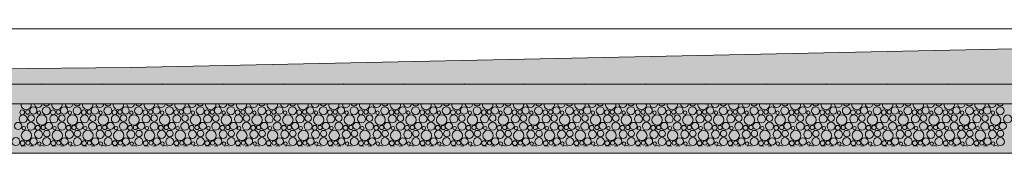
# Model space of a CAD drawing. Header units: millimetres. Extents: x 15166 to 94641, y -300 to 6935.
# Tile 20 of 32: x 64134 to 67626, y -300 to 173. Entities that reach past the tile are written whole.
import ezdxf

# ---------------------------------------------------------------- set-up
doc = ezdxf.new("R2010")
doc.units = ezdxf.units.MM
doc.header["$MEASUREMENT"] = 0
for name, color, linetype in [('Métal _ Bardage.Charp_Couv_Bard_Métal', 7, 'Continuous'), ('Nouveau_Terrain _ Original.Terrain', 7, 'Continuous'), ('Nouveau_VRD _ Voirie 3d.VRD', 7, 'Continuous')]:
    doc.layers.add(name, color=color, linetype=linetype)

# ---------------------------------------------------------------- blocks, each defined once
blk = doc.blocks.new('Élément de coupe_3')
at = {"layer": 'Métal _ Bardage.Charp_Couv_Bard_Métal', "color": 7, "linetype": 'Continuous', "lineweight": 15}
blk.add_line((77656.6, 140), (56673.8, 140), dxfattribs=at)
blk = doc.blocks.new('*X9')
at = {"layer": 'Nouveau_VRD _ Voirie 3d.VRD', "color": 33, "linetype": 'Continuous', "lineweight": 15, "true_color": 0xf48e54}
for centre, radius in [((64182.4, -148.8), 12.8), ((64228.4, -149.5), 14.2), ((64291.5, -148.8), 12.8), ((64337.6, -149.5), 14.2), ((64400.6, -148.8), 12.8), ((64446.7, -149.5), 14.2), ((64509.7, -148.8), 12.8), ((64555.8, -149.5), 14.2), ((64618.8, -148.8), 12.8), ((64664.9, -149.5), 14.2), ((64728, -148.8), 12.8), ((64774, -149.5), 14.2), ((64837.1, -148.8), 12.8), ((64883.1, -149.5), 14.2), ((64946.2, -148.8), 12.8), ((64992.2, -149.5), 14.2), ((65055.3, -148.8), 12.8), ((65101.3, -149.5), 14.2), ((65164.4, -148.8), 12.8), ((65210.5, -149.5), 14.2), ((65273.5, -148.8), 12.8), ((65319.6, -149.5), 14.2), ((65382.6, -148.8), 12.8), ((65428.7, -149.5), 14.2), ((65491.7, -148.8), 12.8), ((65537.8, -149.5), 14.2), ((65600.9, -148.8), 12.8), ((65646.9, -149.5), 14.2), ((65710, -148.8), 12.8), ((65756, -149.5), 14.2), ((65819.1, -148.8), 12.8), ((65865.1, -149.5), 14.2), ((65928.2, -148.8), 12.8), ((65974.2, -149.5), 14.2), ((66037.3, -148.8), 12.8), ((66083.4, -149.5), 14.2), ((66146.4, -148.8), 12.8), ((66192.5, -149.5), 14.2), ((66255.5, -148.8), 12.8), ((66301.6, -149.5), 14.2), ((66364.6, -148.8), 12.8), ((66410.7, -149.5), 14.2), ((66473.8, -148.8), 12.8), ((66519.8, -149.5), 14.2), ((66582.9, -148.8), 12.8), ((66628.9, -149.5), 14.2), ((66692, -148.8), 12.8), ((66738, -149.5), 14.2), ((66801.1, -148.8), 12.8), ((66847.1, -149.5), 14.2), ((66910.2, -148.8), 12.8), ((66956.2, -149.5), 14.2), ((67019.3, -148.8), 12.8), ((67065.4, -149.5), 14.2), ((67128.4, -148.8), 12.8), ((67174.5, -149.5), 14.2), ((67237.5, -148.8), 12.8), ((67283.6, -149.5), 14.2), ((67346.7, -148.8), 12.8), ((67392.7, -149.5), 14.2), ((67455.8, -148.8), 12.8), ((67501.8, -149.5), 14.2), ((67564.9, -148.8), 12.8), ((67610.9, -149.5), 14.2), ((64145.9, -178.4), 14.3), ((64143, -155.2), 8.58), ((64162.2, -154.2), 7.52), ((64174.7, -175.8), 11.5), ((64212, -182.2), 18.4), ((64202.6, -156.5), 6.2), ((64255, -178.4), 14.3), ((64252.2, -155.2), 8.58), ((64271.3, -154.2), 7.52), ((64283.9, -175.8), 11.5), ((64321.1, -182.2), 18.4), ((64311.7, -156.5), 6.2), ((64364.2, -178.4), 14.3), ((64361.3, -155.2), 8.58), ((64380.4, -154.2), 7.52), ((64393, -175.8), 11.5), ((64430.2, -182.2), 18.4), ((64420.8, -156.5), 6.2), ((64473.3, -178.4), 14.3), ((64470.4, -155.2), 8.58), ((64489.5, -154.2), 7.52), ((64502.1, -175.8), 11.5), ((64539.3, -182.2), 18.4), ((64529.9, -156.5), 6.2), ((64582.4, -178.4), 14.3), ((64579.5, -155.2), 8.58), ((64598.6, -154.2), 7.52), ((64611.2, -175.8), 11.5), ((64648.4, -182.2), 18.4), ((64639.1, -156.5), 6.2), ((64691.5, -178.4), 14.3), ((64688.6, -155.2), 8.58), ((64707.7, -154.2), 7.52), ((64720.3, -175.8), 11.5), ((64757.5, -182.2), 18.4), ((64748.2, -156.5), 6.2), ((64800.6, -178.4), 14.3), ((64797.7, -155.2), 8.58), ((64816.9, -154.2), 7.52), ((64829.4, -175.8), 11.5), ((64866.7, -182.2), 18.4), ((64857.3, -156.5), 6.2), ((64909.7, -178.4), 14.3), ((64906.8, -155.2), 8.58), ((64926, -154.2), 7.52), ((64938.5, -175.8), 11.5), ((64975.8, -182.2), 18.4), ((64966.4, -156.5), 6.2), ((65018.8, -178.4), 14.3), ((65015.9, -155.2), 8.58), ((65035.1, -154.2), 7.52), ((65047.6, -175.8), 11.5), ((65084.9, -182.2), 18.4), ((65075.5, -156.5), 6.2), ((65127.9, -178.4), 14.3), ((65125, -155.2), 8.58), ((65144.2, -154.2), 7.52), ((65156.8, -175.8), 11.5), ((65194, -182.2), 18.4), ((65184.6, -156.5), 6.2), ((65237.1, -178.4), 14.3), ((65234.2, -155.2), 8.58), ((65253.3, -154.2), 7.52), ((65265.9, -175.8), 11.5), ((65303.1, -182.2), 18.4), ((65293.7, -156.5), 6.2), ((65346.2, -178.4), 14.3), ((65343.3, -155.2), 8.58), ((65362.4, -154.2), 7.52), ((65375, -175.8), 11.5), ((65412.2, -182.2), 18.4), ((65402.8, -156.5), 6.2), ((65455.3, -178.4), 14.3), ((65452.4, -155.2), 8.58), ((65471.5, -154.2), 7.52), ((65484.1, -175.8), 11.5), ((65521.3, -182.2), 18.4), ((65512, -156.5), 6.2), ((65564.4, -178.4), 14.3), ((65561.5, -155.2), 8.58), ((65580.6, -154.2), 7.52), ((65593.2, -175.8), 11.5), ((65630.4, -182.2), 18.4), ((65621.1, -156.5), 6.2), ((65673.5, -178.4), 14.3), ((65670.6, -155.2), 8.58), ((65689.8, -154.2), 7.52), ((65702.3, -175.8), 11.5), ((65739.6, -182.2), 18.4), ((65730.2, -156.5), 6.2), ((65782.6, -178.4), 14.3), ((65779.7, -155.2), 8.58), ((65798.9, -154.2), 7.52), ((65811.4, -175.8), 11.5), ((65848.7, -182.2), 18.4), ((65839.3, -156.5), 6.2), ((65891.7, -178.4), 14.3), ((65888.8, -155.2), 8.58), ((65908, -154.2), 7.52), ((65920.5, -175.8), 11.5), ((65957.8, -182.2), 18.4), ((65948.4, -156.5), 6.2), ((66000.8, -178.4), 14.3), ((65997.9, -155.2), 8.58), ((66017.1, -154.2), 7.52), ((66029.7, -175.8), 11.5), ((66066.9, -182.2), 18.4), ((66057.5, -156.5), 6.2), ((66110, -178.4), 14.3), ((66107.1, -155.2), 8.58), ((66126.2, -154.2), 7.52), ((66138.8, -175.8), 11.5), ((66176, -182.2), 18.4), ((66166.6, -156.5), 6.2), ((66219.1, -178.4), 14.3), ((66216.2, -155.2), 8.58), ((66235.3, -154.2), 7.52), ((66247.9, -175.8), 11.5), ((66285.1, -182.2), 18.4), ((66275.7, -156.5), 6.2), ((66328.2, -178.4), 14.3), ((66325.3, -155.2), 8.58), ((66344.4, -154.2), 7.52), ((66357, -175.8), 11.5), ((66394.2, -182.2), 18.4), ((66384.9, -156.5), 6.2), ((66437.3, -178.4), 14.3), ((66434.4, -155.2), 8.58), ((66453.5, -154.2), 7.52), ((66466.1, -175.8), 11.5), ((66503.3, -182.2), 18.4), ((66494, -156.5), 6.2), ((66546.4, -178.4), 14.3), ((66543.5, -155.2), 8.58), ((66562.7, -154.2), 7.52), ((66575.2, -175.8), 11.5), ((66612.5, -182.2), 18.4), ((66603.1, -156.5), 6.2), ((66655.5, -178.4), 14.3), ((66652.6, -155.2), 8.58), ((66671.8, -154.2), 7.52), ((66684.3, -175.8), 11.5), ((66721.6, -182.2), 18.4), ((66712.2, -156.5), 6.2), ((66764.6, -178.4), 14.3), ((66761.7, -155.2), 8.58), ((66780.9, -154.2), 7.52), ((66793.4, -175.8), 11.5), ((66830.7, -182.2), 18.4), ((66821.3, -156.5), 6.2), ((66873.7, -178.4), 14.3), ((66870.8, -155.2), 8.58), ((66890, -154.2), 7.52), ((66902.6, -175.8), 11.5), ((66939.8, -182.2), 18.4), ((66930.4, -156.5), 6.2), ((66982.9, -178.4), 14.3), ((66980, -155.2), 8.58), ((66999.1, -154.2), 7.52), ((67011.7, -175.8), 11.5), ((67048.9, -182.2), 18.4), ((67039.5, -156.5), 6.2), ((67092, -178.4), 14.3), ((67089.1, -155.2), 8.58), ((67108.2, -154.2), 7.52), ((67120.8, -175.8), 11.5), ((67158, -182.2), 18.4), ((67148.6, -156.5), 6.2), ((67201.1, -178.4), 14.3), ((67198.2, -155.2), 8.58), ((67217.3, -154.2), 7.52), ((67229.9, -175.8), 11.5), ((67267.1, -182.2), 18.4), ((67257.8, -156.5), 6.2), ((67310.2, -178.4), 14.3), ((67307.3, -155.2), 8.58), ((67326.4, -154.2), 7.52), ((67339, -175.8), 11.5), ((67376.2, -182.2), 18.4), ((67366.9, -156.5), 6.2), ((67419.3, -178.4), 14.3), ((67416.4, -155.2), 8.58), ((67435.6, -154.2), 7.52), ((67448.1, -175.8), 11.5), ((67485.3, -182.2), 18.4), ((67476, -156.5), 6.2), ((67528.4, -178.4), 14.3), ((67525.5, -155.2), 8.58), ((67544.7, -154.2), 7.52), ((67557.2, -175.8), 11.5), ((67594.5, -182.2), 18.4), ((67585.1, -156.5), 6.2), ((67637.5, -178.4), 14.3), ((64128.4, -203.4), 12.8), ((64148.6, -211.1), 6.2), ((64174.4, -204.1), 14.2), ((64198.2, -209.8), 8.58), ((64217.3, -208.8), 7.52), ((64237.5, -203.4), 12.8), ((64257.7, -211.1), 6.2), ((64283.6, -204.1), 14.2), ((64307.3, -209.8), 8.58), ((64326.4, -208.8), 7.52), ((64346.6, -203.4), 12.8), ((64366.8, -211.1), 6.2), ((64392.7, -204.1), 14.2), ((64416.4, -209.8), 8.58), ((64435.5, -208.8), 7.52), ((64455.7, -203.4), 12.8), ((64475.9, -211.1), 6.2), ((64501.8, -204.1), 14.2), ((64525.5, -209.8), 8.58), ((64544.6, -208.8), 7.52), ((64564.8, -203.4), 12.8), ((64585.1, -211.1), 6.2), ((64610.9, -204.1), 14.2), ((64634.6, -209.8), 8.58), ((64653.7, -208.8), 7.52), ((64674, -203.4), 12.8), ((64694.2, -211.1), 6.2), ((64720, -204.1), 14.2), ((64743.7, -209.8), 8.58), ((64762.9, -208.8), 7.52), ((64783.1, -203.4), 12.8), ((64803.3, -211.1), 6.2), ((64829.1, -204.1), 14.2), ((64852.8, -209.8), 8.58), ((64872, -208.8), 7.52), ((64892.2, -203.4), 12.8), ((64912.4, -211.1), 6.2), ((64938.2, -204.1), 14.2), ((64961.9, -209.8), 8.58), ((64981.1, -208.8), 7.52), ((65001.3, -203.4), 12.8), ((65021.5, -211.1), 6.2), ((65047.3, -204.1), 14.2), ((65071, -209.8), 8.58), ((65090.2, -208.8), 7.52), ((65110.4, -203.4), 12.8), ((65130.6, -211.1), 6.2), ((65156.5, -204.1), 14.2), ((65180.2, -209.8), 8.58), ((65199.3, -208.8), 7.52), ((65219.5, -203.4), 12.8), ((65239.7, -211.1), 6.2), ((65265.6, -204.1), 14.2), ((65289.3, -209.8), 8.58), ((65308.4, -208.8), 7.52), ((65328.6, -203.4), 12.8), ((65348.8, -211.1), 6.2), ((65374.7, -204.1), 14.2), ((65398.4, -209.8), 8.58), ((65417.5, -208.8), 7.52), ((65437.7, -203.4), 12.8), ((65458, -211.1), 6.2), ((65483.8, -204.1), 14.2), ((65507.5, -209.8), 8.58), ((65526.6, -208.8), 7.52), ((65546.9, -203.4), 12.8), ((65567.1, -211.1), 6.2), ((65592.9, -204.1), 14.2), ((65616.6, -209.8), 8.58), ((65635.8, -208.8), 7.52), ((65656, -203.4), 12.8), ((65676.2, -211.1), 6.2), ((65702, -204.1), 14.2), ((65725.7, -209.8), 8.58), ((65744.9, -208.8), 7.52), ((65765.1, -203.4), 12.8), ((65785.3, -211.1), 6.2), ((65811.1, -204.1), 14.2), ((65834.8, -209.8), 8.58), ((65854, -208.8), 7.52), ((65874.2, -203.4), 12.8), ((65894.4, -211.1), 6.2), ((65920.2, -204.1), 14.2), ((65943.9, -209.8), 8.58), ((65963.1, -208.8), 7.52), ((65983.3, -203.4), 12.8), ((66003.5, -211.1), 6.2), ((66029.4, -204.1), 14.2), ((66053.1, -209.8), 8.58), ((66072.2, -208.8), 7.52), ((66092.4, -203.4), 12.8), ((66112.6, -211.1), 6.2), ((66138.5, -204.1), 14.2), ((66162.2, -209.8), 8.58), ((66181.3, -208.8), 7.52), ((66201.5, -203.4), 12.8), ((66221.7, -211.1), 6.2), ((66247.6, -204.1), 14.2), ((66271.3, -209.8), 8.58), ((66290.4, -208.8), 7.52), ((66310.6, -203.4), 12.8), ((66330.9, -211.1), 6.2), ((66356.7, -204.1), 14.2), ((66380.4, -209.8), 8.58), ((66399.5, -208.8), 7.52), ((66419.8, -203.4), 12.8), ((66440, -211.1), 6.2), ((66465.8, -204.1), 14.2), ((66489.5, -209.8), 8.58), ((66508.7, -208.8), 7.52), ((66528.9, -203.4), 12.8), ((66549.1, -211.1), 6.2), ((66574.9, -204.1), 14.2), ((66598.6, -209.8), 8.58), ((66617.8, -208.8), 7.52), ((66638, -203.4), 12.8), ((66658.2, -211.1), 6.2), ((66684, -204.1), 14.2), ((66707.7, -209.8), 8.58), ((66726.9, -208.8), 7.52), ((66747.1, -203.4), 12.8), ((66767.3, -211.1), 6.2), ((66793.1, -204.1), 14.2), ((66816.8, -209.8), 8.58), ((66836, -208.8), 7.52), ((66856.2, -203.4), 12.8), ((66876.4, -211.1), 6.2), ((66902.2, -204.1), 14.2), ((66926, -209.8), 8.58), ((66945.1, -208.8), 7.52), ((66965.3, -203.4), 12.8), ((66985.5, -211.1), 6.2), ((67011.4, -204.1), 14.2), ((67035.1, -209.8), 8.58), ((67054.2, -208.8), 7.52), ((67074.4, -203.4), 12.8), ((67094.6, -211.1), 6.2), ((67120.5, -204.1), 14.2), ((67144.2, -209.8), 8.58), ((67163.3, -208.8), 7.52), ((67183.5, -203.4), 12.8), ((67203.8, -211.1), 6.2), ((67229.6, -204.1), 14.2), ((67253.3, -209.8), 8.58), ((67272.4, -208.8), 7.52), ((67292.7, -203.4), 12.8), ((67312.9, -211.1), 6.2), ((67338.7, -204.1), 14.2), ((67362.4, -209.8), 8.58), ((67381.6, -208.8), 7.52), ((67401.8, -203.4), 12.8), ((67422, -211.1), 6.2), ((67447.8, -204.1), 14.2), ((67471.5, -209.8), 8.58), ((67490.7, -208.8), 7.52), ((67510.9, -203.4), 12.8), ((67531.1, -211.1), 6.2), ((67556.9, -204.1), 14.2), ((67580.6, -209.8), 8.58), ((67599.8, -208.8), 7.52), ((67620, -203.4), 12.8), ((64158, -236.8), 18.4), ((64201, -233), 14.3), ((64229.9, -230.4), 11.5), ((64267.1, -236.8), 18.4), ((64310.2, -233), 14.3), ((64339, -230.4), 11.5), ((64376.2, -236.8), 18.4), ((64419.3, -233), 14.3), ((64448.1, -230.4), 11.5), ((64485.3, -236.8), 18.4), ((64528.4, -233), 14.3), ((64557.2, -230.4), 11.5), ((64594.4, -236.8), 18.4), ((64637.5, -233), 14.3), ((64666.3, -230.4), 11.5), ((64703.5, -236.8), 18.4), ((64746.6, -233), 14.3), ((64775.4, -230.4), 11.5), ((64812.7, -236.8), 18.4), ((64855.7, -233), 14.3), ((64884.5, -230.4), 11.5), ((64921.8, -236.8), 18.4), ((64964.8, -233), 14.3), ((64993.6, -230.4), 11.5), ((65030.9, -236.8), 18.4), ((65073.9, -233), 14.3), ((65102.8, -230.4), 11.5), ((65140, -236.8), 18.4), ((65183.1, -233), 14.3), ((65211.9, -230.4), 11.5), ((65249.1, -236.8), 18.4), ((65292.2, -233), 14.3), ((65321, -230.4), 11.5), ((65358.2, -236.8), 18.4), ((65401.3, -233), 14.3), ((65430.1, -230.4), 11.5), ((65467.3, -236.8), 18.4), ((65510.4, -233), 14.3), ((65539.2, -230.4), 11.5), ((65576.4, -236.8), 18.4), ((65619.5, -233), 14.3), ((65648.3, -230.4), 11.5), ((65685.6, -236.8), 18.4), ((65728.6, -233), 14.3), ((65757.4, -230.4), 11.5), ((65794.7, -236.8), 18.4), ((65837.7, -233), 14.3), ((65866.5, -230.4), 11.5), ((65903.8, -236.8), 18.4), ((65946.8, -233), 14.3), ((65975.7, -230.4), 11.5), ((66012.9, -236.8), 18.4), ((66056, -233), 14.3), ((66084.8, -230.4), 11.5), ((66122, -236.8), 18.4), ((66165.1, -233), 14.3), ((66193.9, -230.4), 11.5), ((66231.1, -236.8), 18.4), ((66274.2, -233), 14.3), ((66303, -230.4), 11.5), ((66340.2, -236.8), 18.4), ((66383.3, -233), 14.3), ((66412.1, -230.4), 11.5), ((66449.3, -236.8), 18.4), ((66492.4, -233), 14.3), ((66521.2, -230.4), 11.5), ((66558.5, -236.8), 18.4), ((66601.5, -233), 14.3), ((66630.3, -230.4), 11.5), ((66667.6, -236.8), 18.4), ((66710.6, -233), 14.3), ((66739.4, -230.4), 11.5), ((66776.7, -236.8), 18.4), ((66819.7, -233), 14.3), ((66848.6, -230.4), 11.5), ((66885.8, -236.8), 18.4), ((66928.9, -233), 14.3), ((66957.7, -230.4), 11.5), ((66994.9, -236.8), 18.4), ((67038, -233), 14.3), ((67066.8, -230.4), 11.5), ((67104, -236.8), 18.4), ((67147.1, -233), 14.3), ((67175.9, -230.4), 11.5), ((67213.1, -236.8), 18.4), ((67256.2, -233), 14.3), ((67285, -230.4), 11.5), ((67322.2, -236.8), 18.4), ((67365.3, -233), 14.3), ((67394.1, -230.4), 11.5), ((67431.3, -236.8), 18.4), ((67474.4, -233), 14.3), ((67503.2, -230.4), 11.5), ((67540.5, -236.8), 18.4), ((67583.5, -233), 14.3), ((67612.3, -230.4), 11.5), ((64120.4, -258.7), 14.2), ((64144.2, -264.4), 8.58), ((64163.3, -263.4), 7.52), ((64183.5, -258), 12.8), ((64203.7, -265.7), 6.2), ((64229.6, -258.7), 14.2), ((64253.3, -264.4), 8.58), ((64272.4, -263.4), 7.52), ((64292.6, -258), 12.8), ((64312.8, -265.7), 6.2), ((64338.7, -258.7), 14.2), ((64362.4, -264.4), 8.58), ((64381.5, -263.4), 7.52), ((64401.7, -258), 12.8), ((64421.9, -265.7), 6.2), ((64447.8, -258.7), 14.2), ((64471.5, -264.4), 8.58), ((64490.6, -263.4), 7.52), ((64510.8, -258), 12.8), ((64531.1, -265.7), 6.2), ((64556.9, -258.7), 14.2), ((64580.6, -264.4), 8.58), ((64599.7, -263.4), 7.52), ((64620, -258), 12.8), ((64640.2, -265.7), 6.2), ((64666, -258.7), 14.2), ((64689.7, -264.4), 8.58), ((64708.9, -263.4), 7.52), ((64729.1, -258), 12.8), ((64749.3, -265.7), 6.2), ((64775.1, -258.7), 14.2), ((64798.8, -264.4), 8.58), ((64818, -263.4), 7.52), ((64838.2, -258), 12.8), ((64858.4, -265.7), 6.2), ((64884.2, -258.7), 14.2), ((64907.9, -264.4), 8.58), ((64927.1, -263.4), 7.52), ((64947.3, -258), 12.8), ((64967.5, -265.7), 6.2), ((64993.3, -258.7), 14.2), ((65017, -264.4), 8.58), ((65036.2, -263.4), 7.52), ((65056.4, -258), 12.8), ((65076.6, -265.7), 6.2), ((65102.5, -258.7), 14.2), ((65126.2, -264.4), 8.58), ((65145.3, -263.4), 7.52), ((65165.5, -258), 12.8), ((65185.7, -265.7), 6.2), ((65211.6, -258.7), 14.2), ((65235.3, -264.4), 8.58), ((65254.4, -263.4), 7.52), ((65274.6, -258), 12.8), ((65294.8, -265.7), 6.2), ((65320.7, -258.7), 14.2), ((65344.4, -264.4), 8.58), ((65363.5, -263.4), 7.52), ((65383.7, -258), 12.8), ((65404, -265.7), 6.2), ((65429.8, -258.7), 14.2), ((65453.5, -264.4), 8.58), ((65472.6, -263.4), 7.52), ((65492.9, -258), 12.8), ((65513.1, -265.7), 6.2), ((65538.9, -258.7), 14.2), ((65562.6, -264.4), 8.58), ((65581.8, -263.4), 7.52), ((65602, -258), 12.8), ((65622.2, -265.7), 6.2), ((65648, -258.7), 14.2), ((65671.7, -264.4), 8.58), ((65690.9, -263.4), 7.52), ((65711.1, -258), 12.8), ((65731.3, -265.7), 6.2), ((65757.1, -258.7), 14.2), ((65780.8, -264.4), 8.58), ((65800, -263.4), 7.52), ((65820.2, -258), 12.8), ((65840.4, -265.7), 6.2), ((65866.2, -258.7), 14.2), ((65889.9, -264.4), 8.58), ((65909.1, -263.4), 7.52), ((65929.3, -258), 12.8), ((65949.5, -265.7), 6.2), ((65975.4, -258.7), 14.2), ((65999.1, -264.4), 8.58), ((66018.2, -263.4), 7.52), ((66038.4, -258), 12.8), ((66058.6, -265.7), 6.2), ((66084.5, -258.7), 14.2), ((66108.2, -264.4), 8.58), ((66127.3, -263.4), 7.52), ((66147.5, -258), 12.8), ((66167.7, -265.7), 6.2), ((66193.6, -258.7), 14.2), ((66217.3, -264.4), 8.58), ((66236.4, -263.4), 7.52), ((66256.6, -258), 12.8), ((66276.9, -265.7), 6.2), ((66302.7, -258.7), 14.2), ((66326.4, -264.4), 8.58), ((66345.5, -263.4), 7.52), ((66365.8, -258), 12.8), ((66386, -265.7), 6.2), ((66411.8, -258.7), 14.2), ((66435.5, -264.4), 8.58), ((66454.7, -263.4), 7.52), ((66474.9, -258), 12.8), ((66495.1, -265.7), 6.2), ((66520.9, -258.7), 14.2), ((66544.6, -264.4), 8.58), ((66563.8, -263.4), 7.52), ((66584, -258), 12.8), ((66604.2, -265.7), 6.2), ((66630, -258.7), 14.2), ((66653.7, -264.4), 8.58), ((66672.9, -263.4), 7.52), ((66693.1, -258), 12.8), ((66713.3, -265.7), 6.2), ((66739.1, -258.7), 14.2), ((66762.8, -264.4), 8.58), ((66782, -263.4), 7.52), ((66802.2, -258), 12.8), ((66822.4, -265.7), 6.2), ((66848.2, -258.7), 14.2), ((66872, -264.4), 8.58), ((66891.1, -263.4), 7.52), ((66911.3, -258), 12.8), ((66931.5, -265.7), 6.2), ((66957.4, -258.7), 14.2), ((66981.1, -264.4), 8.58), ((67000.2, -263.4), 7.52), ((67020.4, -258), 12.8), ((67040.6, -265.7), 6.2), ((67066.5, -258.7), 14.2), ((67090.2, -264.4), 8.58), ((67109.3, -263.4), 7.52), ((67129.5, -258), 12.8), ((67149.8, -265.7), 6.2), ((67175.6, -258.7), 14.2), ((67199.3, -264.4), 8.58), ((67218.4, -263.4), 7.52), ((67238.7, -258), 12.8), ((67258.9, -265.7), 6.2), ((67284.7, -258.7), 14.2), ((67308.4, -264.4), 8.58), ((67327.6, -263.4), 7.52), ((67347.8, -258), 12.8), ((67368, -265.7), 6.2), ((67393.8, -258.7), 14.2), ((67417.5, -264.4), 8.58), ((67436.7, -263.4), 7.52), ((67456.9, -258), 12.8), ((67477.1, -265.7), 6.2), ((67502.9, -258.7), 14.2), ((67526.6, -264.4), 8.58), ((67545.8, -263.4), 7.52), ((67566, -258), 12.8), ((67586.2, -265.7), 6.2), ((67612, -258.7), 14.2)]:
    blk.add_circle(centre, radius, dxfattribs=at)
for centre, radius, start, end in [((64156.9, -127.6), 18.4, 172.6812, 7.3188), ((64199.9, -123.8), 14.3, 185.6052, 354.3948), ((64228.7, -121.2), 11.5, 200.5726, 339.4274), ((64266, -127.6), 18.4, 172.6812, 7.3188), ((64309, -123.8), 14.3, 185.6052, 354.3948), ((64337.9, -121.2), 11.5, 200.5726, 339.4274), ((64375.1, -127.6), 18.4, 172.6812, 7.3188), ((64418.2, -123.8), 14.3, 185.6052, 354.3948), ((64447, -121.2), 11.5, 200.5726, 339.4274), ((64484.2, -127.6), 18.4, 172.6812, 7.3188), ((64527.3, -123.8), 14.3, 185.6052, 354.3948), ((64556.1, -121.2), 11.5, 200.5726, 339.4274), ((64593.3, -127.6), 18.4, 172.6812, 7.3188), ((64636.4, -123.8), 14.3, 185.6052, 354.3948), ((64665.2, -121.2), 11.5, 200.5726, 339.4274), ((64702.4, -127.6), 18.4, 172.6812, 7.3188), ((64745.5, -123.8), 14.3, 185.6052, 354.3948), ((64774.3, -121.2), 11.5, 200.5726, 339.4274), ((64811.5, -127.6), 18.4, 172.6812, 7.3188), ((64854.6, -123.8), 14.3, 185.6052, 354.3948), ((64883.4, -121.2), 11.5, 200.5726, 339.4274), ((64920.7, -127.6), 18.4, 172.6812, 7.3188), ((64963.7, -123.8), 14.3, 185.6052, 354.3948), ((64992.5, -121.2), 11.5, 200.5726, 339.4274), ((65029.8, -127.6), 18.4, 172.6812, 7.3188), ((65072.8, -123.8), 14.3, 185.6052, 354.3948), ((65101.6, -121.2), 11.5, 200.5726, 339.4274), ((65138.9, -127.6), 18.4, 172.6812, 7.3188), ((65181.9, -123.8), 14.3, 185.6052, 354.3948), ((65210.8, -121.2), 11.5, 200.5726, 339.4274), ((65248, -127.6), 18.4, 172.6812, 7.3188), ((65291.1, -123.8), 14.3, 185.6052, 354.3948), ((65319.9, -121.2), 11.5, 200.5726, 339.4274), ((65357.1, -127.6), 18.4, 172.6812, 7.3188), ((65400.2, -123.8), 14.3, 185.6052, 354.3948), ((65429, -121.2), 11.5, 200.5726, 339.4274), ((65466.2, -127.6), 18.4, 172.6812, 7.3188), ((65509.3, -123.8), 14.3, 185.6052, 354.3948), ((65538.1, -121.2), 11.5, 200.5726, 339.4274), ((65575.3, -127.6), 18.4, 172.6812, 7.3188), ((65618.4, -123.8), 14.3, 185.6052, 354.3948), ((65647.2, -121.2), 11.5, 200.5726, 339.4274), ((65684.4, -127.6), 18.4, 172.6812, 7.3188), ((65727.5, -123.8), 14.3, 185.6052, 354.3948), ((65756.3, -121.2), 11.5, 200.5726, 339.4274), ((65793.6, -127.6), 18.4, 172.6812, 7.3188), ((65836.6, -123.8), 14.3, 185.6052, 354.3948), ((65865.4, -121.2), 11.5, 200.5726, 339.4274), ((65902.7, -127.6), 18.4, 172.6812, 7.3188), ((65945.7, -123.8), 14.3, 185.6052, 354.3948), ((65974.5, -121.2), 11.5, 200.5726, 339.4274), ((66011.8, -127.6), 18.4, 172.6812, 7.3188), ((66054.8, -123.8), 14.3, 185.6052, 354.3948), ((66083.7, -121.2), 11.5, 200.5726, 339.4274), ((66120.9, -127.6), 18.4, 172.6812, 7.3188), ((66164, -123.8), 14.3, 185.6052, 354.3948), ((66192.8, -121.2), 11.5, 200.5726, 339.4274), ((66230, -127.6), 18.4, 172.6812, 7.3188), ((66273.1, -123.8), 14.3, 185.6052, 354.3948), ((66301.9, -121.2), 11.5, 200.5726, 339.4274), ((66339.1, -127.6), 18.4, 172.6812, 7.3188), ((66382.2, -123.8), 14.3, 185.6052, 354.3948), ((66411, -121.2), 11.5, 200.5726, 339.4274), ((66448.2, -127.6), 18.4, 172.6812, 7.3188), ((66491.3, -123.8), 14.3, 185.6052, 354.3948), ((66520.1, -121.2), 11.5, 200.5726, 339.4274), ((66557.3, -127.6), 18.4, 172.6812, 7.3188), ((66600.4, -123.8), 14.3, 185.6052, 354.3948), ((66629.2, -121.2), 11.5, 200.5726, 339.4274), ((66666.5, -127.6), 18.4, 172.6812, 7.3188), ((66709.5, -123.8), 14.3, 185.6052, 354.3948), ((66738.3, -121.2), 11.5, 200.5726, 339.4274), ((66775.6, -127.6), 18.4, 172.6812, 7.3188), ((66818.6, -123.8), 14.3, 185.6052, 354.3948), ((66847.4, -121.2), 11.5, 200.5726, 339.4274), ((66884.7, -127.6), 18.4, 172.6812, 7.3188), ((66927.7, -123.8), 14.3, 185.6052, 354.3948), ((66956.6, -121.2), 11.5, 200.5726, 339.4274), ((66993.8, -127.6), 18.4, 172.6812, 7.3188), ((67036.9, -123.8), 14.3, 185.6052, 354.3948), ((67065.7, -121.2), 11.5, 200.5726, 339.4274), ((67102.9, -127.6), 18.4, 172.6812, 7.3188), ((67146, -123.8), 14.3, 185.6052, 354.3948), ((67174.8, -121.2), 11.5, 200.5726, 339.4274), ((67212, -127.6), 18.4, 172.6812, 7.3188), ((67255.1, -123.8), 14.3, 185.6052, 354.3948), ((67283.9, -121.2), 11.5, 200.5726, 339.4274), ((67321.1, -127.6), 18.4, 172.6812, 7.3188), ((67364.2, -123.8), 14.3, 185.6052, 354.3948), ((67393, -121.2), 11.5, 200.5726, 339.4274), ((67430.2, -127.6), 18.4, 172.6812, 7.3188), ((67473.3, -123.8), 14.3, 185.6052, 354.3948), ((67502.1, -121.2), 11.5, 200.5726, 339.4274), ((67539.3, -127.6), 18.4, 172.6812, 7.3188), ((67582.4, -123.8), 14.3, 185.6052, 354.3948), ((67611.2, -121.2), 11.5, 200.5726, 339.4274), ((64147, -287.6), 14.3, 59.7951, 120.2049), ((64175.9, -285), 11.5, 57.6732, 122.3268), ((64213.1, -291.4), 18.4, 61.2883, 118.7117), ((64256.2, -287.6), 14.3, 59.7951, 120.2049), ((64285, -285), 11.5, 57.6732, 122.3268), ((64322.2, -291.4), 18.4, 61.2883, 118.7117), ((64365.3, -287.6), 14.3, 59.7951, 120.2049), ((64394.1, -285), 11.5, 57.6732, 122.3268), ((64431.3, -291.4), 18.4, 61.2883, 118.7117), ((64474.4, -287.6), 14.3, 59.7951, 120.2049), ((64503.2, -285), 11.5, 57.6732, 122.3268), ((64540.4, -291.4), 18.4, 61.2883, 118.7117), ((64583.5, -287.6), 14.3, 59.7951, 120.2049), ((64612.3, -285), 11.5, 57.6732, 122.3268), ((64649.5, -291.4), 18.4, 61.2883, 118.7117), ((64692.6, -287.6), 14.3, 59.7951, 120.2049), ((64721.4, -285), 11.5, 57.6732, 122.3268), ((64758.7, -291.4), 18.4, 61.2883, 118.7117), ((64801.7, -287.6), 14.3, 59.7951, 120.2049), ((64830.5, -285), 11.5, 57.6732, 122.3268), ((64867.8, -291.4), 18.4, 61.2883, 118.7117), ((64910.8, -287.6), 14.3, 59.7951, 120.2049), ((64939.6, -285), 11.5, 57.6732, 122.3268), ((64976.9, -291.4), 18.4, 61.2883, 118.7117), ((65019.9, -287.6), 14.3, 59.7951, 120.2049), ((65048.8, -285), 11.5, 57.6732, 122.3268), ((65086, -291.4), 18.4, 61.2883, 118.7117), ((65129.1, -287.6), 14.3, 59.7951, 120.2049), ((65157.9, -285), 11.5, 57.6732, 122.3268), ((65195.1, -291.4), 18.4, 61.2883, 118.7117), ((65238.2, -287.6), 14.3, 59.7951, 120.2049), ((65267, -285), 11.5, 57.6732, 122.3268), ((65304.2, -291.4), 18.4, 61.2883, 118.7117), ((65347.3, -287.6), 14.3, 59.7951, 120.2049), ((65376.1, -285), 11.5, 57.6732, 122.3268), ((65413.3, -291.4), 18.4, 61.2883, 118.7117), ((65456.4, -287.6), 14.3, 59.7951, 120.2049), ((65485.2, -285), 11.5, 57.6732, 122.3268), ((65522.4, -291.4), 18.4, 61.2883, 118.7117), ((65565.5, -287.6), 14.3, 59.7951, 120.2049), ((65594.3, -285), 11.5, 57.6732, 122.3268), ((65631.6, -291.4), 18.4, 61.2883, 118.7117), ((65674.6, -287.6), 14.3, 59.7951, 120.2049), ((65703.4, -285), 11.5, 57.6732, 122.3268), ((65740.7, -291.4), 18.4, 61.2883, 118.7117), ((65783.7, -287.6), 14.3, 59.7951, 120.2049), ((65812.5, -285), 11.5, 57.6732, 122.3268), ((65849.8, -291.4), 18.4, 61.2883, 118.7117), ((65892.8, -287.6), 14.3, 59.7951, 120.2049), ((65921.7, -285), 11.5, 57.6732, 122.3268), ((65958.9, -291.4), 18.4, 61.2883, 118.7117), ((66002, -287.6), 14.3, 59.7951, 120.2049), ((66030.8, -285), 11.5, 57.6732, 122.3268), ((66068, -291.4), 18.4, 61.2883, 118.7117), ((66111.1, -287.6), 14.3, 59.7951, 120.2049), ((66139.9, -285), 11.5, 57.6732, 122.3268), ((66177.1, -291.4), 18.4, 61.2883, 118.7117), ((66220.2, -287.6), 14.3, 59.7951, 120.2049), ((66249, -285), 11.5, 57.6732, 122.3268), ((66286.2, -291.4), 18.4, 61.2883, 118.7117), ((66329.3, -287.6), 14.3, 59.7951, 120.2049), ((66358.1, -285), 11.5, 57.6732, 122.3268), ((66395.3, -291.4), 18.4, 61.2883, 118.7117), ((66438.4, -287.6), 14.3, 59.7951, 120.2049), ((66467.2, -285), 11.5, 57.6732, 122.3268), ((66504.5, -291.4), 18.4, 61.2883, 118.7117), ((66547.5, -287.6), 14.3, 59.7951, 120.2049), ((66576.3, -285), 11.5, 57.6732, 122.3268), ((66613.6, -291.4), 18.4, 61.2883, 118.7117), ((66656.6, -287.6), 14.3, 59.7951, 120.2049), ((66685.4, -285), 11.5, 57.6732, 122.3268), ((66722.7, -291.4), 18.4, 61.2883, 118.7117), ((66765.7, -287.6), 14.3, 59.7951, 120.2049), ((66794.6, -285), 11.5, 57.6732, 122.3268), ((66831.8, -291.4), 18.4, 61.2883, 118.7117), ((66874.9, -287.6), 14.3, 59.7951, 120.2049), ((66903.7, -285), 11.5, 57.6732, 122.3268), ((66940.9, -291.4), 18.4, 61.2883, 118.7117), ((66984, -287.6), 14.3, 59.7951, 120.2049), ((67012.8, -285), 11.5, 57.6732, 122.3268), ((67050, -291.4), 18.4, 61.2883, 118.7117), ((67093.1, -287.6), 14.3, 59.7951, 120.2049), ((67121.9, -285), 11.5, 57.6732, 122.3268), ((67159.1, -291.4), 18.4, 61.2883, 118.7117), ((67202.2, -287.6), 14.3, 59.7951, 120.2049), ((67231, -285), 11.5, 57.6732, 122.3268), ((67268.2, -291.4), 18.4, 61.2883, 118.7117), ((67311.3, -287.6), 14.3, 59.7951, 120.2049), ((67340.1, -285), 11.5, 57.6732, 122.3268), ((67377.3, -291.4), 18.4, 61.2883, 118.7117), ((67420.4, -287.6), 14.3, 59.7951, 120.2049), ((67449.2, -285), 11.5, 57.6732, 122.3268), ((67486.5, -291.4), 18.4, 61.2883, 118.7117), ((67529.5, -287.6), 14.3, 59.7951, 120.2049), ((67558.3, -285), 11.5, 57.6732, 122.3268), ((67595.6, -291.4), 18.4, 61.2883, 118.7117)]:
    blk.add_arc(centre, radius, start, end, dxfattribs=at)
blk = doc.blocks.new('*X10')
at = {"layer": 'Nouveau_VRD _ Voirie 3d.VRD', "linetype": 'Continuous', "lineweight": 15, "true_color": 0xb5b5b5}
for points in [[(64012.8, -65.2), (64012.8, -115.2), (64198.8, -115.2), (64198.8, -65.2)], [(64226.8, -65.2), (64226.8, -115.2), (64412.9, -115.2), (64412.9, -65.2)], [(64440.9, -65.2), (64440.9, -115.2), (64626.9, -115.2), (64626.9, -65.2)], [(64654.9, -65.2), (64654.9, -115.2), (64841, -115.2), (64841, -65.2)], [(64869, -65.2), (64869, -115.2), (65055, -115.2), (65055, -65.2)], [(65083, -65.2), (65083, -115.2), (65269, -115.2), (65269, -65.2)], [(65297.1, -65.2), (65297.1, -115.2), (65483.1, -115.2), (65483.1, -65.2)], [(65511.1, -65.2), (65511.1, -115.2), (65697.1, -115.2), (65697.1, -65.2)], [(65725.1, -65.2), (65725.1, -115.2), (65911.2, -115.2), (65911.2, -65.2)], [(65939.2, -65.2), (65939.2, -115.2), (66125.2, -115.2), (66125.2, -65.2)], [(66153.2, -65.2), (66153.2, -115.2), (66339.3, -115.2), (66339.3, -65.2)], [(66367.3, -65.2), (66367.3, -115.2), (66553.3, -115.2), (66553.3, -65.2)], [(66581.3, -65.2), (66581.3, -115.2), (66767.3, -115.2), (66767.3, -65.2)], [(66795.4, -65.2), (66795.4, -115.2), (66981.4, -115.2), (66981.4, -65.2)], [(67009.4, -65.2), (67009.4, -115.2), (67195.4, -115.2), (67195.4, -65.2)], [(67223.4, -65.2), (67223.4, -115.2), (67409.5, -115.2), (67409.5, -65.2)], [(67437.5, -65.2), (67437.5, -115.2), (67623.5, -115.2), (67623.5, -65.2)]]:
    blk.add_hatch(color=253, dxfattribs=at).paths.add_polyline_path(points)
at = {"layer": 'Nouveau_VRD _ Voirie 3d.VRD', "color": 253, "linetype": 'Continuous', "lineweight": 15, "true_color": 0xb5b5b5}
for p in [(64212.8, -55.2), (64426.9, -55.2), (64640.9, -55.2), (64855, -55.2), (65069, -55.2), (65283.1, -55.2), (65497.1, -55.2), (65711.1, -55.2), (65925.2, -55.2), (66139.2, -55.2), (66353.3, -55.2), (66567.3, -55.2), (66781.4, -55.2), (66995.4, -55.2), (67209.4, -55.2), (67423.5, -55.2), (64212.8, -125.2), (64426.9, -125.2), (64640.9, -125.2), (64855, -125.2), (65069, -125.2), (65283.1, -125.2), (65497.1, -125.2), (65711.1, -125.2), (65925.2, -125.2), (66139.2, -125.2), (66353.3, -125.2), (66567.3, -125.2), (66781.4, -125.2), (66995.4, -125.2), (67209.4, -125.2), (67423.5, -125.2)]:
    blk.add_point(p, dxfattribs=at)
blk = doc.blocks.new('Élément de coupe_8')
at = {"layer": 'Nouveau_VRD _ Voirie 3d.VRD', "color": 7, "linetype": 'Continuous', "lineweight": 15}
for p, q in [((94641.3, -55.2), (16719.9, -55.2)), ((94641.3, -125.2), (16719.9, -125.2))]:
    blk.add_line(p, q, dxfattribs=at)
at = {"layer": 'Nouveau_VRD _ Voirie 3d.VRD', "lineweight": 0}
for name in ['*X10', '*X9']:
    blk.add_blockref(name, (0, 0), dxfattribs=at)
blk = doc.blocks.new('Élément de coupe_21')
at = {"layer": 'Nouveau_Terrain _ Original.Terrain', "linetype": 'Continuous', "lineweight": 15, "true_color": 0xf48e54}
h = blk.add_hatch(dxfattribs=at)
h.set_pattern_fill('Terre', color=33, style=0, pattern_type=2)
h.set_pattern_definition([(45, (0, 0), (-137.8858, 137.8858), []), (45, (-45.96, 45.96), (-275.7716, 275.7716), []), (45, (-91.92, 91.92), (-275.7716, 275.7716), []), (135, (-137.886, 137.886), (45.96194, 45.96194), [195, -195])])
h.paths.add_polyline_path([(15166.2, -300), (94641.3, -300), (94641.3, 172.6), (71943.5, 129), (71287.6, 118.3), (70607.6, 108.5), (70534.1, 108.7), (70476.4, 108.9), (70432.1, 109.1), (70398.6, 109.2), (70373.2, 109.2), (69695.9, 100.4), (69676.6, 100.4), (69017.9, 92.5), (69001.9, 92.5), (68384.2, 85.5), (64525.5, 3.9), (64035.9, -0.8), (63617.5, -4.9), (63265, -8.4), (62966.3, -11.4), (62708, -14.1), (62476.2, -16.6), (62256, -19), (62032.2, -21.4), (61789, -24), (61513.2, -26.9), (61206.2, -30), (60872.9, -33.2), (60518.6, -36.4), (60149.4, -39.5), (59771.7, -42.3), (59392.5, -44.6), (59019.4, -46.4), (58995.9, -46.4), (56434.9, -29.7), (32895.9, -159.1), (21645.1, -118.1), (20629.6, -115.7), (19656.5, -113.6), (18751.7, -111.8), (17939.8, -110.2), (15414.2, -106.9), (15250.7, -106.8), (15166.2, -106.6)])
at = {"layer": 'Nouveau_Terrain _ Original.Terrain', "color": 7, "linetype": 'Continuous', "lineweight": 15}
blk.add_line((94641.3, -300), (15482.5, -300), dxfattribs=at)
at = {"layer": 'Nouveau_Terrain _ Original.Terrain', "color": 7, "linetype": 'Continuous', "lineweight": 15, "flags": 128}
blk.add_lwpolyline([(64035.9, -0.8), (64525.5, 3.9), (68384.2, 85.5), (69001.9, 92.5), (69017.9, 92.5), (69676.6, 100.4), (69695.9, 100.4), (70373.2, 109.2), (70398.6, 109.2), (70432.1, 109.1), (70476.4, 108.9), (70534.1, 108.7), (70607.6, 108.5), (71287.6, 118.3), (71943.5, 129), (94641.3, 172.6)], dxfattribs=at)

msp = doc.modelspace()

# ---------------------------------------------------------------- block references
at = {"layer": 'Métal _ Bardage.Charp_Couv_Bard_Métal', "lineweight": 0}
msp.add_blockref('Élément de coupe_3', (0, 0), dxfattribs=at)
at = {"layer": 'Nouveau_Terrain _ Original.Terrain', "lineweight": 0}
msp.add_blockref('Élément de coupe_21', (0, 0), dxfattribs=at)
at = {"layer": 'Nouveau_VRD _ Voirie 3d.VRD', "lineweight": 0}
msp.add_blockref('Élément de coupe_8', (0, 0), dxfattribs=at)

doc.saveas('drawing.dxf')
